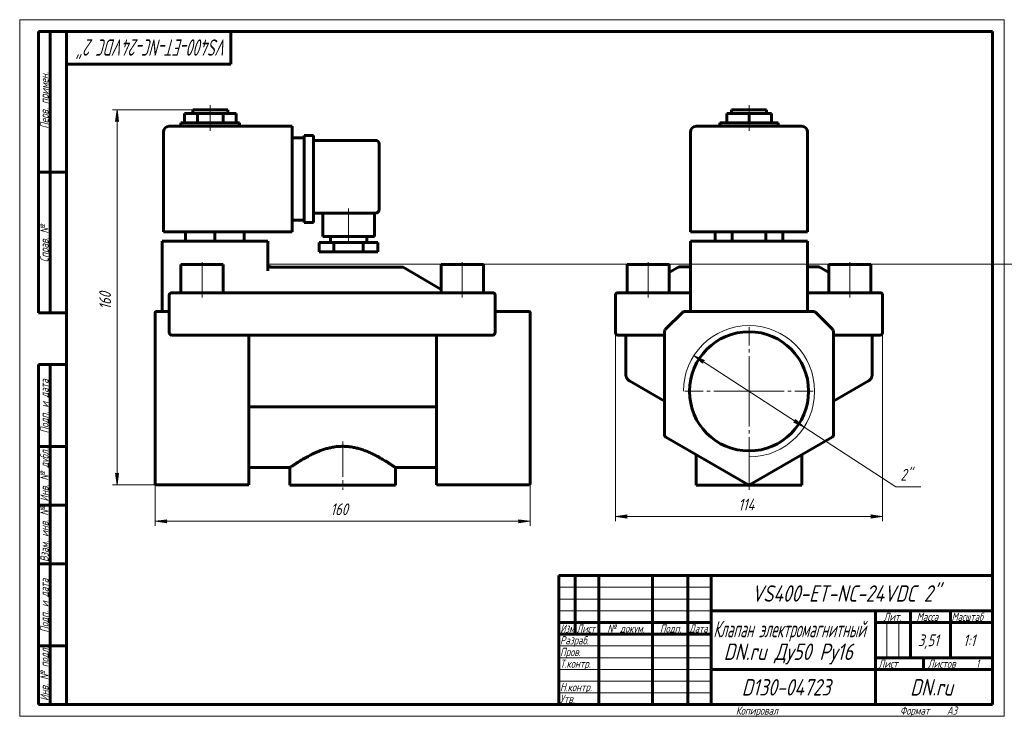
# Model space of a CAD drawing. Header units: millimetres. Extents: x 0 to 420, y 0 to 297.
import ezdxf

# ---------------------------------------------------------------- set-up
doc = ezdxf.new("R2010")
doc.units = ezdxf.units.MM
for name, pattern in [('K5LT_AXLED', [19.5, 15, -1.5, 1.5, -1.5]), ('K5LT_BASIC', [0]), ('K5LT_THIN', [0])]:
    doc.linetypes.add(name, pattern=pattern)
doc.layers.add('Системный слой', color=7, linetype='Continuous')
doc.layers.add('Системный слой (1)', color=7, linetype='Continuous', true_color=0x6c6c6c)
doc.styles.add('KDIMTEXTSTYLE', font='GOST_AU.SHX', dxfattribs={"width": 0.96, "oblique": 15, "height": 5})
doc.styles.add('KTEXTSTYLE', font='GOST_AU.SHX', dxfattribs={"width": 0.96, "height": 5})
doc.dimstyles.new('KDIMSTYLE (1.00)', dxfattribs={"dimtxt": 5, "dimasz": 1, "dimexe": 2, "dimexo": 0, "dimgap": 1, "dimtad": 1, "dimtxsty": 'KDIMTEXTSTYLE', "dimsah": 1, "dimcen": 0, "dimdle": 1, "dimadec": 0, "dimazin": 0, "dimtfac": 0.667, "dimtmove": 0, "dimatfit": 3, "dimfxl": 1, "dimtvp": 1, "dimtolj": 1, "dimtzin": 0, "dimarcsym": 0})

# ---------------------------------------------------------------- blocks, each defined once
blk = doc.blocks.new('U0')
at = {"layer": 'Системный слой (1)', "color": 150, "linetype": 'K5LT_BASIC', "lineweight": 60, "true_color": 0x0080ff}
for p, q in [((286.1, 191.57), (281.37, 191.57)), ((340.83, 191.57), (336.1, 191.57))]:
    blk.add_line(p, q, dxfattribs=at)
blk = doc.blocks.new('D0')
at = {"layer": 'Системный слой (1)'}
for points in [[(254.1, 85.18), (259.1, 85.84), (258.6, 85.18), (259.1, 84.52)], [(363.1, 84.52), (368.1, 85.18), (363.1, 85.84), (363.6, 85.18)]]:
    blk.add_hatch(color=7, dxfattribs=at).paths.add_polyline_path(points)
at = {"layer": 'Системный слой (1)', "color": 7, "linetype": 'K5LT_THIN', "lineweight": 18}
for p, q in [((254.1, 171.57), (254.1, 83.18)), ((368.1, 171.57), (368.1, 83.18)), ((254.1, 85.18), (259.1, 85.84)), ((259.1, 84.52), (254.1, 85.18)), ((259.1, 85.84), (258.6, 85.18)), ((258.6, 85.18), (259.1, 84.52)), ((363.6, 85.18), (363.1, 85.84)), ((363.1, 85.84), (368.1, 85.18)), ((368.1, 85.18), (363.1, 84.52)), ((363.1, 84.52), (363.6, 85.18))]:
    blk.add_line(p, q, dxfattribs=at)
blk.add_wipeout([(306.55, 86.18), (306.55, 93.56), (315.29, 93.56), (315.29, 86.18)]).dxf.layer = 'Системный слой (1)'
blk.add_line((254.1, 85.18), (368.1, 85.18), dxfattribs=at)
at = {"layer": 'Системный слой (1)', "color": 7, "insert": (306.55, 92.77), "char_height": 5, "attachment_point": 1, "style": 'KTEXTSTYLE'}
blk.add_mtext('\\H5.0;\\W1.000;\\Q15;\\Q15;\\W0.965;114', dxfattribs=at)
blk = doc.blocks.new('KDIMARROW_01')
at = {"layer": 'Системный слой'}
blk.add_hatch(color=0, dxfattribs=at).paths.add_polyline_path([(0, 0), (-5, 0.66), (-4.5, 0), (-5, -0.66)])
at = {"layer": 'Системный слой', "color": 0, "linetype": 'K5LT_THIN', "lineweight": 18}
for p, q in [((-4.5, 0), (-5, 0.66)), ((-5, 0.66), (0, 0)), ((0, 0), (-5, -0.66)), ((-5, -0.66), (-4.5, 0))]:
    blk.add_line(p, q, dxfattribs=at)
at = {"layer": 'Системный слой (1)', "color": 0, "linetype": 'K5LT_THIN', "lineweight": 18}
blk.add_line((57.79, 138.57), (56.79, 138.57), dxfattribs=at)
blk = doc.blocks.new('D1')
at = {"layer": 'Системный слой (1)'}
for points in [[(292.18, 151.65), (287.62, 153.82), (291.46, 150.55), (291.4, 151.37)], [(334.58, 123.31), (330.75, 126.59), (330.81, 125.76), (330.03, 125.48)]]:
    blk.add_hatch(color=7, dxfattribs=at).paths.add_polyline_path(points)
at = {"layer": 'Системный слой (1)', "color": 7, "linetype": 'K5LT_THIN', "lineweight": 18}
for p, q in [((287.62, 153.82), (292.18, 151.65)), ((291.46, 150.55), (287.62, 153.82)), ((287.62, 153.82), (334.58, 123.31)), ((292.18, 151.65), (291.4, 151.37)), ((291.4, 151.37), (291.46, 150.55)), ((330.81, 125.76), (330.75, 126.59)), ((330.75, 126.59), (334.58, 123.31)), ((330.03, 125.48), (330.81, 125.76)), ((334.58, 123.31), (330.03, 125.48))]:
    blk.add_line(p, q, dxfattribs=at)
blk.add_wipeout([(375.67, 98.91), (375.67, 106.29), (382.11, 106.29), (382.11, 98.91)]).dxf.layer = 'Системный слой (1)'
for p, q in [((334.58, 123.31), (373.67, 97.91)), ((373.67, 97.91), (384.38, 97.91))]:
    blk.add_line(p, q, dxfattribs=at)
at = {"layer": 'Системный слой (1)', "color": 7, "insert": (375.67, 105.5), "char_height": 5, "attachment_point": 1, "style": 'KTEXTSTYLE'}
blk.add_mtext('\\H5.0;\\W1.000;\\Q15;\\Q15;\\W0.965;2"', dxfattribs=at)
blk = doc.blocks.new('U1')
at = {"layer": 'Системный слой (1)', "color": 30, "linetype": 'K5LT_AXLED', "lineweight": 18, "true_color": 0xff8000}
for q in [(311.1, 165.97), (283.7, 138.57), (338.5, 138.57), (311.1, 111.17)]:
    blk.add_line((311.1, 138.57), q, dxfattribs=at)
blk = doc.blocks.new('U2')
at = {"layer": 'Системный слой (1)', "color": 150, "linetype": 'K5LT_BASIC', "lineweight": 60, "true_color": 0x0080ff}
for p, q in [((105.79, 192.56), (105.79, 192.57)), ((105.79, 192.53), (105.79, 192.56)), ((105.8, 192.51), (105.79, 192.53)), ((105.8, 192.5), (105.8, 192.51)), ((105.8, 192.49), (105.8, 192.5)), ((105.8, 192.5), (105.8, 192.5)), ((105.8, 192.5), (105.8, 192.5)), ((105.9, 192.12), (105.8, 192.49)), ((105.8, 192.49), (105.8, 192.49)), ((105.8, 192.49), (105.8, 192.49)), ((105.8, 192.49), (105.8, 192.49)), ((105.8, 192.49), (105.8, 192.49)), ((106.19, 191.77), (105.9, 192.12)), ((106.58, 191.59), (106.19, 191.77))]:
    blk.add_line(p, q, dxfattribs=at)
blk = doc.blocks.new('U3')
at = {"layer": 'Системный слой (1)', "color": 150, "linetype": 'K5LT_BASIC', "lineweight": 60, "true_color": 0x0080ff}
for p, q in [((97.79, 106.07), (115.29, 106.07)), ((160.29, 106.07), (177.79, 106.07))]:
    blk.add_line(p, q, dxfattribs=at)
blk = doc.blocks.new('U4')
at = {"layer": 'Системный слой (1)', "color": 150, "linetype": 'K5LT_BASIC', "lineweight": 60, "true_color": 0x0080ff}
blk.add_line((105.79, 192.57), (105.79, 192.57), dxfattribs=at)
blk.add_line((105.79, 192.57), (105.79, 192.57), dxfattribs=at)
blk.add_line((105.79, 192.57), (105.79, 192.57), dxfattribs=at)
blk.add_line((105.79, 192.57), (105.79, 192.57), dxfattribs=at)
blk = doc.blocks.new('U5')
at = {"layer": 'Системный слой (1)', "color": 150, "linetype": 'K5LT_BASIC', "lineweight": 60, "true_color": 0x0080ff}
for p, q in [((106.61, 191.58), (106.52, 191.6)), ((106.7, 191.57), (106.61, 191.58)), ((106.79, 191.57), (106.7, 191.57))]:
    blk.add_line(p, q, dxfattribs=at)
blk = doc.blocks.new('U6')
at = {"layer": 'Системный слой (1)', "color": 150, "linetype": 'K5LT_BASIC', "lineweight": 60, "true_color": 0x0080ff}
for p, q in [((105.79, 192.56), (105.79, 192.57)), ((105.79, 192.55), (105.79, 192.56)), ((105.79, 192.54), (105.79, 192.55))]:
    blk.add_line(p, q, dxfattribs=at)
blk = doc.blocks.new('U7')
at = {"layer": 'Системный слой (1)', "color": 150, "linetype": 'K5LT_BASIC', "lineweight": 60, "true_color": 0x0080ff}
for p, q in [((105.79, 192.54), (105.79, 192.57)), ((105.81, 192.38), (105.8, 192.45)), ((105.83, 192.31), (105.81, 192.38)), ((105.85, 192.23), (105.83, 192.31)), ((106.45, 191.63), (106.45, 191.63))]:
    blk.add_line(p, q, dxfattribs=at)
blk = doc.blocks.new('U8')
at = {"layer": 'Системный слой (1)', "color": 150, "linetype": 'K5LT_BASIC', "lineweight": 60, "true_color": 0x0080ff}
for start, end in [(180.007, 181.5039), (254.165, 270)]:
    blk.add_arc((106.79, 192.57), 1, start, end, dxfattribs=at)
blk = doc.blocks.new('U9')
at = {"layer": 'Системный слой (1)', "color": 150, "linetype": 'K5LT_BASIC', "lineweight": 60, "true_color": 0x0080ff}
for p, q in [((105.79, 192.54), (105.79, 192.57)), ((106.45, 191.63), (106.45, 191.63))]:
    blk.add_line(p, q, dxfattribs=at)
blk = doc.blocks.new('U10')
at = {"layer": 'Системный слой (1)', "color": 150, "linetype": 'K5LT_BASIC', "lineweight": 60, "true_color": 0x0080ff}
for p, q in [((105.79, 192.56), (105.79, 192.56)), ((105.79, 192.56), (105.79, 192.56)), ((105.79, 192.54), (105.79, 192.56)), ((105.79, 192.56), (105.79, 192.56)), ((105.79, 192.56), (105.79, 192.56)), ((105.79, 192.56), (105.79, 192.56)), ((105.79, 192.56), (105.79, 192.56)), ((105.79, 192.56), (105.79, 192.56)), ((105.79, 192.56), (105.79, 192.56)), ((105.79, 192.52), (105.79, 192.54)), ((105.8, 192.5), (105.79, 192.52))]:
    blk.add_line(p, q, dxfattribs=at)
blk = doc.blocks.new('U11')
at = {"layer": 'Системный слой (1)', "color": 150, "linetype": 'K5LT_BASIC', "lineweight": 60, "true_color": 0x0080ff}
for start, end in [(180, 180.0532), (180.0532, 181.4772), (188.9724, 195.45), (195.45, 209.5812), (214.6709, 250.0711), (250.0711, 257.5124), (269.9764, 270)]:
    blk.add_arc((106.79, 192.57), 1, start, end, dxfattribs=at)
blk = doc.blocks.new('U12')
at = {"layer": 'Системный слой (1)', "color": 150, "linetype": 'K5LT_BASIC', "lineweight": 60, "true_color": 0x0080ff}
for p, q in [((106.79, 191.57), (106.82, 191.57)), ((106.82, 191.57), (106.82, 191.57)), ((106.82, 191.57), (107.28, 191.57))]:
    blk.add_line(p, q, dxfattribs=at)
blk = doc.blocks.new('U13')
at = {"layer": 'Системный слой (1)', "color": 150, "linetype": 'K5LT_BASIC', "lineweight": 60, "true_color": 0x0080ff}
for p, q in [((105.79, 192.55), (105.79, 192.57)), ((105.79, 192.53), (105.79, 192.55)), ((105.79, 192.52), (105.79, 192.53)), ((106.79, 191.57), (106.79, 191.57))]:
    blk.add_line(p, q, dxfattribs=at)
blk = doc.blocks.new('U14')
at = {"layer": 'Системный слой (1)', "color": 150, "linetype": 'K5LT_BASIC', "lineweight": 60, "true_color": 0x0080ff}
for p, q in [((106.79, 191.57), (106.8, 191.57)), ((106.8, 191.57), (106.89, 191.56)), ((106.89, 191.56), (106.97, 191.53)), ((106.97, 191.53), (107.04, 191.5))]:
    blk.add_line(p, q, dxfattribs=at)
blk = doc.blocks.new('U15')
at = {"layer": 'Системный слой (1)', "color": 150, "linetype": 'K5LT_BASIC', "lineweight": 60, "true_color": 0x0080ff}
for p, q in [((106.82, 191.57), (106.97, 191.57)), ((107.13, 191.57), (107.28, 191.57))]:
    blk.add_line(p, q, dxfattribs=at)
blk = doc.blocks.new('U16')
at = {"layer": 'Системный слой (1)', "color": 150, "linetype": 'K5LT_BASIC', "lineweight": 60, "true_color": 0x0080ff}
for p, q in [((106.82, 191.57), (106.97, 191.57)), ((107.13, 191.57), (107.28, 191.57))]:
    blk.add_line(p, q, dxfattribs=at)
blk = doc.blocks.new('D2')
at = {"layer": 'Системный слой (1)'}
for points in [[(62.29, 83.18), (62.79, 83.84), (57.79, 83.18), (62.79, 82.52)], [(212.79, 82.52), (217.79, 83.18), (212.79, 83.84), (213.29, 83.18)]]:
    blk.add_hatch(color=7, dxfattribs=at).paths.add_polyline_path(points)
at = {"layer": 'Системный слой (1)', "color": 7, "linetype": 'K5LT_THIN', "lineweight": 18}
for p, q in [((57.79, 124.34), (57.79, 81.18)), ((217.79, 116.78), (217.79, 81.18)), ((57.79, 83.18), (62.79, 83.84)), ((62.79, 82.52), (57.79, 83.18)), ((62.79, 83.84), (62.29, 83.18)), ((62.29, 83.18), (62.79, 82.52)), ((213.29, 83.18), (212.79, 83.84)), ((212.79, 83.84), (217.79, 83.18)), ((217.79, 83.18), (212.79, 82.52)), ((212.79, 82.52), (213.29, 83.18))]:
    blk.add_line(p, q, dxfattribs=at)
blk.add_wipeout([(132.58, 84.18), (132.58, 91.56), (142.59, 91.56), (142.59, 84.18)]).dxf.layer = 'Системный слой (1)'
blk.add_line((57.79, 83.18), (217.79, 83.18), dxfattribs=at)
at = {"layer": 'Системный слой (1)', "color": 7, "insert": (132.58, 90.77), "char_height": 5, "attachment_point": 1, "style": 'KTEXTSTYLE'}
blk.add_mtext('\\H5.0;\\W1.000;\\Q15;\\Q15;\\W0.965;160', dxfattribs=at)
blk = doc.blocks.new('D3')
at = {"layer": 'Системный слой (1)'}
for points in [[(42.19, 253.57), (41.53, 258.57), (40.87, 253.57), (41.53, 254.07)], [(41.53, 98.72), (42.19, 103.72), (41.53, 103.22), (40.87, 103.72)]]:
    blk.add_hatch(color=7, dxfattribs=at).paths.add_polyline_path(points)
at = {"layer": 'Системный слой (1)', "color": 7, "linetype": 'K5LT_THIN', "lineweight": 18}
for p, q in [((73.79, 258.57), (39.53, 258.57)), ((40.87, 253.57), (41.53, 258.57)), ((41.53, 258.57), (42.19, 253.57)), ((41.53, 254.07), (40.87, 253.57)), ((42.19, 253.57), (41.53, 254.07)), ((41.53, 98.72), (40.87, 103.72)), ((40.87, 103.72), (41.53, 103.22)), ((41.53, 103.22), (42.19, 103.72)), ((42.19, 103.72), (41.53, 98.72)), ((58.29, 98.72), (39.53, 98.72))]:
    blk.add_line(p, q, dxfattribs=at)
blk.add_wipeout([(40.53, 173.43), (33.15, 173.43), (33.15, 183.44), (40.53, 183.44)]).dxf.layer = 'Системный слой (1)'
blk.add_line((41.53, 258.57), (41.53, 98.72), dxfattribs=at)
at = {"layer": 'Системный слой (1)', "color": 7, "insert": (33.95, 173.43), "char_height": 5, "attachment_point": 1, "rotation": 90, "style": 'KTEXTSTYLE'}
blk.add_mtext('\\H5.0;\\W1.000;\\Q15;\\Q15;\\W0.965;160', dxfattribs=at)
blk = doc.blocks.new('U17')
at = {"color": 7, "linetype": 'K5LT_THIN', "lineweight": 18}
for p, q in [((0, 0), (0, 297)), ((0, 297), (420, 297)), ((420, 297), (420, 0)), ((230, 55), (295, 55)), ((230, 50), (295, 50)), ((230, 45), (295, 45)), ((369.96, 25), (369.96, 40)), ((374.98, 25), (374.98, 40)), ((230, 30), (295, 30)), ((230, 25), (295, 25)), ((230, 20), (295, 20)), ((230, 15), (295, 15)), ((230, 10), (295, 10)), ((420, 0), (0, 0))]:
    blk.add_line(p, q, dxfattribs=at)
at = {"color": 150, "linetype": 'K5LT_BASIC', "lineweight": 60, "true_color": 0x0080ff}
for p, q in [((8, 172), (8, 292)), ((20, 292), (8, 292)), ((13, 172), (13, 292)), ((20, 5), (20, 292)), ((20, 292), (415, 292)), ((90, 292), (90, 278)), ((415, 292), (415, 5)), ((90, 278), (20, 278)), ((20, 232), (8, 232)), ((20, 172), (8, 172)), ((8, 5), (8, 150)), ((20, 150), (8, 150)), ((13, 5), (13, 150)), ((20, 115), (8, 115)), ((20, 90), (8, 90)), ((20, 65), (8, 65)), ((230, 60), (415, 60)), ((230, 5), (230, 60)), ((237, 35), (237, 60)), ((247, 5), (247, 60)), ((270, 5), (270, 60)), ((285, 5), (285, 60)), ((295, 5), (295, 60)), ((295, 45), (415, 45)), ((365, 5), (365, 45)), ((380, 25), (380, 45)), ((397, 25), (397, 45)), ((230, 40), (295, 40)), ((365, 40), (380, 40)), ((380, 40), (415, 40)), ((230, 35), (295, 35)), ((20, 30), (8, 30)), ((365, 25), (415, 25)), ((385.57, 20), (385.57, 25)), ((295, 20), (365, 20)), ((365, 20), (415, 20)), ((20, 5), (8, 5)), ((415, 5), (20, 5))]:
    blk.add_line(p, q, dxfattribs=at)
at = {"color": 7, "attachment_point": 1, "style": 'KTEXTSTYLE'}
for s, insert, char_height, rotation in [('\\H5.0;\\W1.000;\\Q15;\\Q15;\\W0.754;\\H7.00;VS400-ET-NC-24VDC 2"', (88.72, 281.64), 7, 180), ('\\H5.0;\\W1.000;\\Q15;\\Q15;\\W0.965;\\H3.50;Перв. примен.', (8.82, 250.52), 3.5, 90), ('\\H5.0;\\W1.000;\\Q15;\\Q15;\\W0.965;\\H3.50;Справ. №', (8.82, 193.63), 3.5, 90), ('\\H5.0;\\W1.000;\\Q15;\\Q15;\\W0.965;\\H3.50;Подп. и дата', (8.82, 120.66), 3.5, 90), ('\\H5.0;\\W1.000;\\Q15;\\Q15;\\W0.965;\\H3.50;Инв. № дубл.', (8.82, 91.57), 3.5, 90), ('\\H5.0;\\W1.000;\\Q15;\\Q15;\\W0.965;\\H3.50;Взам. инв. №', (8.82, 65.8), 3.5, 90), ('\\H5.0;\\W1.000;\\Q15;\\Q15;\\W0.965;\\H3.50;Подп. и дата', (8.82, 35.66), 3.5, 90), ('\\H5.0;\\W1.000;\\Q15;\\Q15;\\W0.965;\\H3.50;Инв. № подл.', (8.82, 6.57), 3.5, 90)]:
    blk.add_mtext(s, dxfattribs=dict(at, insert=insert, char_height=char_height, rotation=rotation))
for s, insert, char_height in [('\\H5.0;\\W1.000;\\Q15;\\Q15;\\W0.965;\\H7.00;VS400-ET-NC-24VDC 2"', (312.24, 55.86), 7), ('\\H5.0;\\W1.000;\\Q15;\\Q15;\\W0.965;\\H3.50;Лит.', (368.47, 44.18), 3.5), ('\\H5.0;\\W1.000;\\Q15;\\Q15;\\W0.965;\\H3.50;Масса', (382.58, 44.18), 3.5), ('\\H5.0;\\W1.000;\\Q15;\\Q15;\\W0.930;\\H3.50;Масштаб', (397.52, 44.18), 3.5), ('\\H5.0;\\W1.000;\\Q15;\\Q15;\\W0.784;\\H3.50;Изм.', (230.62, 39.18), 3.5), ('\\H5.0;\\W1.000;\\Q15;\\Q15;\\W0.799;\\H3.50;Лист', (237.61, 39.18), 3.5), ('\\H5.0;\\W1.000;\\Q15;\\Q15;\\W0.965;\\H3.50;№ докум.', (250.63, 39.18), 3.5), ('\\H5.0;\\W1.000;\\Q15;\\Q15;\\W0.965;\\H3.50;Подп.', (273.1, 39.18), 3.5), ('\\H5.0;\\W1.000;\\Q15;\\Q15;\\W0.799;\\H3.50;Дата', (285.61, 39.18), 3.5), ('\\H5.0;\\W1.000;\\Q15;\\Q15;\\W0.672;\\H7.00;Клапан электромагнитный', (295.88, 40.69), 7), ('\\H5.0;\\W1.000;\\Q15;\\Q15;\\W0.965;\\H3.50;Разраб.', (230.5, 34.18), 3.5), ('\\H5.0;\\W1.000;\\Q15;\\Q15;\\W0.965;3,51', (383.16, 34.9), 5), ('\\H5.0;\\W1.000;\\Q15;\\Q15;\\W0.965;{\\c16711680;1:1}', (402.44, 34.9), 5), ('\\H5.0;\\W1.000;\\Q15;\\Q15;\\W0.965;\\H7.00;DN.ru Ду50 Ру16', (300.3, 31.02), 7), ('\\H5.0;\\W1.000;\\Q15;\\Q15;\\W0.965;\\H3.50;Пров.', (230.5, 29.18), 3.5), ('\\H5.0;\\W1.000;\\Q15;\\Q15;\\W0.965;\\H3.50;Т.контр.', (230.5, 24.18), 3.5), ('\\H5.0;\\W1.000;\\Q15;\\Q15;\\W0.965;\\H3.50;Лист', (366.32, 24.18), 3.5), ('\\H5.0;\\W1.000;\\Q15;\\Q15;\\W0.965;\\H3.50;Листов', (387.36, 24.18), 3.5), ('\\H5.0;\\W1.000;\\Q15;\\Q15;\\W0.965;\\H3.50;1', (407.91, 24.18), 3.5), ('\\H5.0;\\W1.000;\\Q15;\\Q15;\\W0.965;\\H3.50;Н.контр.', (230.5, 14.18), 3.5), ('\\H5.0;\\W1.000;\\Q15;\\Q15;\\W0.965;\\H7.00;D130-04723', (307.98, 15.86), 7), ('\\H5.0;\\W1.000;\\Q15;\\Q15;\\W0.965;\\H7.00;DN.ru', (379.84, 15.86), 7), ('\\H5.0;\\W1.000;\\Q15;\\Q15;\\W0.965;\\H3.50;Утв.', (230.5, 9.18), 3.5), ('\\H5.0;\\W1.000;\\Q15;\\Q15;\\W0.965;\\H3.50;Копировал', (305.5, 4.18), 3.5), ('\\H5.0;\\W1.000;\\Q15;\\Q15;\\W0.965;\\H3.50;Формат', (375.5, 4.18), 3.5), ('\\H5.0;\\W1.000;\\Q15;\\Q15;\\W0.965;\\H3.50;A3', (395.5, 4.18), 3.5)]:
    blk.add_mtext(s, dxfattribs=dict(at, insert=insert, char_height=char_height))

msp = doc.modelspace()

# ---------------------------------------------------------------- linework, layer by layer
at = {"layer": 'Системный слой (1)', "color": 30, "linetype": 'K5LT_AXLED', "lineweight": 18, "true_color": 0xff8000}
for p, q in [((81.294, 255.065), (81.294, 260.565)), ((311.103, 255.065), (311.103, 260.565)), ((81.294, 249.565), (81.294, 255.065)), ((311.103, 249.565), (311.103, 255.065)), ((140.294, 216.565), (140.294, 200.065)), ((77.794, 178.565), (77.794, 194.565)), ((188.794, 178.565), (188.794, 194.565)), ((268.103, 178.565), (268.103, 194.565)), ((354.103, 178.565), (354.103, 194.565))]:
    msp.add_line(p, q, dxfattribs=at)
at = {"layer": 'Системный слой (1)', "color": 150, "linetype": 'K5LT_BASIC', "lineweight": 60, "true_color": 0x0080ff}
for p, q in [((70.294, 253.065), (70.294, 257.065)), ((70.294, 257.065), (75.794, 257.065)), ((73.794, 257.065), (73.794, 258.565)), ((73.794, 258.565), (88.794, 258.565)), ((75.794, 253.065), (75.794, 257.065)), ((75.794, 257.065), (86.794, 257.065)), ((86.794, 253.065), (86.794, 257.065)), ((86.794, 257.065), (92.294, 257.065)), ((88.794, 257.065), (88.794, 258.565)), ((92.294, 253.065), (92.294, 257.065)), ((301.576, 253.065), (301.576, 257.065)), ((301.576, 257.065), (311.103, 257.065)), ((303.603, 257.065), (303.603, 258.565)), ((303.603, 258.565), (318.603, 258.565)), ((311.103, 253.065), (311.103, 257.065)), ((311.103, 257.065), (320.629, 257.065)), ((318.603, 257.065), (318.603, 258.565)), ((320.629, 253.065), (320.629, 257.065)), ((68.794, 251.565), (68.794, 253.065)), ((68.794, 253.065), (93.794, 253.065)), ((93.794, 251.565), (93.794, 253.065)), ((298.603, 251.565), (298.603, 253.065)), ((298.603, 253.065), (323.603, 253.065)), ((323.603, 251.565), (323.603, 253.065)), ((61.294, 206.565), (61.294, 249.065)), ((116.294, 251.565), (63.794, 251.565)), ((116.294, 251.565), (116.294, 249.065)), ((116.294, 206.565), (116.294, 249.065)), ((286.103, 206.565), (286.103, 249.065)), ((333.603, 251.565), (288.603, 251.565)), ((336.103, 206.565), (336.103, 249.065)), ((116.294, 246.565), (121.294, 246.565)), ((121.294, 247.565), (125.294, 247.565)), ((121.294, 245.065), (121.294, 247.565)), ((121.294, 245.065), (121.294, 213.065)), ((125.294, 247.565), (125.294, 245.065)), ((125.294, 245.565), (151.794, 245.565)), ((125.294, 245.065), (125.294, 213.065)), ((153.294, 244.065), (153.294, 216.065)), ((125.294, 214.565), (151.794, 214.565)), ((129.294, 214.565), (129.294, 204.565)), ((151.294, 214.565), (151.294, 204.565)), ((116.294, 211.565), (121.294, 211.565)), ((121.294, 210.565), (121.294, 213.065)), ((121.294, 210.565), (125.294, 210.565)), ((125.294, 213.065), (125.294, 210.565)), ((63.794, 206.565), (61.294, 206.565)), ((63.794, 206.565), (116.294, 206.565)), ((70.794, 206.565), (70.794, 202.565)), ((83.294, 206.565), (83.294, 202.565)), ((95.794, 206.565), (95.794, 202.565)), ((288.603, 206.565), (286.103, 206.565)), ((288.603, 206.565), (333.603, 206.565)), ((296.669, 206.565), (296.669, 202.565)), ((303.886, 206.565), (303.886, 202.565)), ((318.32, 206.565), (318.32, 202.565)), ((325.536, 206.565), (325.536, 202.565)), ((336.103, 206.565), (333.603, 206.565)), ((60.794, 202.565), (60.794, 172.565)), ((60.794, 202.565), (63.294, 202.565)), ((103.294, 202.565), (63.294, 202.565)), ((103.294, 202.565), (105.794, 202.565)), ((105.794, 202.565), (105.794, 189.97)), ((127.794, 202.065), (127.794, 198.065)), ((134.044, 202.065), (127.794, 202.065)), ((151.294, 204.565), (129.294, 204.565)), ((132.544, 204.565), (132.544, 202.065)), ((146.544, 202.065), (134.044, 202.065)), ((134.044, 202.065), (134.044, 198.065)), ((152.794, 202.065), (146.544, 202.065)), ((146.544, 202.065), (146.544, 198.065)), ((148.044, 204.565), (148.044, 202.065)), ((152.794, 202.065), (152.794, 198.065)), ((286.103, 202.565), (286.103, 172.565)), ((286.103, 202.565), (288.603, 202.565)), ((333.603, 202.565), (288.603, 202.565)), ((333.603, 202.565), (336.103, 202.565)), ((336.103, 202.565), (336.103, 172.565)), ((134.044, 198.065), (127.794, 198.065)), ((146.544, 198.065), (134.044, 198.065)), ((152.794, 198.065), (146.544, 198.065)), ((68.794, 192.565), (86.794, 192.565)), ((68.794, 180.565), (68.794, 192.565)), ((86.794, 180.565), (86.794, 192.565)), ((105.794, 192.565), (105.794, 192.565)), ((105.794, 192.557), (105.794, 192.565)), ((105.794, 192.565), (105.794, 192.565)), ((105.794, 192.565), (105.794, 192.565)), ((105.794, 192.557), (105.794, 192.565)), ((105.794, 192.548), (105.794, 192.565)), ((105.794, 192.565), (105.794, 192.565)), ((105.794, 192.539), (105.794, 192.565)), ((105.794, 192.564), (105.794, 192.548)), ((106.823, 191.565), (106.794, 191.565)), ((106.794, 191.565), (106.805, 191.565)), ((106.812, 191.565), (106.823, 191.565)), ((106.812, 191.565), (106.823, 191.565)), ((106.823, 191.565), (106.821, 191.565)), ((107.277, 191.565), (107.41, 191.565)), ((107.37, 191.565), (107.41, 191.565)), ((107.656, 191.565), (107.41, 191.565)), ((163.026, 191.565), (107.656, 191.565)), ((163.526, 191.431), (179.794, 182.039)), ((179.794, 180.565), (179.794, 192.565)), ((179.794, 192.565), (197.794, 192.565)), ((197.794, 180.565), (197.794, 192.565)), ((259.103, 180.565), (259.103, 192.565)), ((259.103, 192.565), (277.103, 192.565)), ((277.103, 180.565), (277.103, 192.565)), ((280.871, 191.431), (277.103, 189.256)), ((341.335, 191.431), (345.103, 189.256)), ((345.103, 180.565), (345.103, 192.565)), ((345.103, 192.565), (363.103, 192.565)), ((363.103, 180.565), (363.103, 192.565)), ((286.098, 187.067), (286.098, 187.067)), ((336.108, 187.067), (336.108, 187.067)), ((63.794, 179.565), (63.794, 163.565)), ((64.794, 180.565), (66.794, 180.565)), ((199.794, 180.565), (66.794, 180.565)), ((199.794, 180.565), (201.794, 180.565)), ((202.794, 163.565), (202.794, 179.565)), ((254.103, 179.565), (254.103, 163.565)), ((255.103, 180.565), (257.103, 180.565)), ((257.103, 180.565), (286.103, 180.565)), ((336.103, 180.565), (365.103, 180.565)), ((365.103, 180.565), (367.103, 180.565)), ((368.103, 179.565), (368.103, 163.565)), ((63.794, 172.565), (58.294, 172.565)), ((202.794, 172.565), (217.294, 172.565)), ((282.81, 172.272), (275.396, 164.858)), ((338.689, 172.565), (283.517, 172.565)), ((346.81, 164.858), (339.396, 172.272)), ((57.794, 171.919), (57.794, 172.065)), ((57.794, 164.505), (57.794, 171.919)), ((217.794, 172.065), (217.794, 171.919)), ((217.794, 164.505), (217.794, 171.919)), ((57.794, 164.151), (57.794, 164.505)), ((57.794, 119.927), (57.794, 164.151)), ((217.794, 164.505), (217.794, 164.151)), ((217.794, 119.927), (217.794, 164.151)), ((275.103, 164.151), (275.103, 119.927)), ((347.103, 119.927), (347.103, 164.151)), ((66.794, 162.565), (64.794, 162.565)), ((66.794, 162.565), (199.794, 162.565)), ((97.794, 119.927), (97.794, 162.565)), ((177.794, 119.927), (177.794, 162.565)), ((201.794, 162.565), (199.794, 162.565)), ((257.103, 162.565), (255.103, 162.565)), ((257.103, 162.565), (275.103, 162.565)), ((258.603, 162.565), (258.603, 145.608)), ((347.103, 162.565), (365.103, 162.565)), ((363.603, 162.565), (363.603, 145.608)), ((367.103, 162.565), (365.103, 162.565)), ((260.103, 143.01), (260.065, 143.032)), ((260.103, 143.01), (275.103, 134.35)), ((275.103, 134.35), (260.103, 143.01)), ((362.103, 143.01), (347.103, 134.35)), ((362.103, 143.01), (347.103, 134.35)), ((362.103, 143.01), (362.14, 143.032)), ((98.663, 131.934), (176.924, 131.934)), ((57.794, 119.494), (57.794, 119.927)), ((57.794, 99.287), (57.794, 119.494)), ((97.794, 119.927), (97.794, 119.061)), ((97.794, 98.854), (97.794, 119.061)), ((177.794, 119.061), (177.794, 119.927)), ((177.794, 98.854), (177.794, 119.061)), ((217.794, 119.927), (217.794, 119.494)), ((217.794, 99.287), (217.794, 119.494)), ((275.603, 119.061), (310.603, 98.854)), ((311.603, 98.854), (346.603, 119.061)), ((288.603, 111.556), (288.603, 98.565)), ((333.603, 111.556), (333.603, 98.565)), ((115.294, 106.065), (115.294, 98.565)), ((160.294, 106.065), (160.294, 98.565)), ((57.794, 99.22), (57.794, 99.287)), ((58.294, 98.72), (97.794, 98.72)), ((97.794, 98.854), (97.794, 98.72)), ((160.294, 98.565), (115.294, 98.565)), ((177.794, 98.72), (177.794, 98.854)), ((177.794, 98.72), (217.294, 98.72)), ((217.794, 99.287), (217.794, 99.22)), ((333.603, 98.565), (288.603, 98.565))]:
    msp.add_line(p, q, dxfattribs=at)
msp.add_circle((311.103, 138.565), 25.4, dxfattribs=at)
for centre, radius, start, end in [((63.794, 249.065), 2.5, 90, 180), ((288.603, 249.065), 2.5, 90, 180), ((333.603, 249.065), 2.5, 0, 90), ((151.794, 244.065), 1.5, 0, 90), ((151.794, 216.065), 1.5, 270, 0), ((106.794, 192.565), 1, 180.00701, 270), ((163.026, 190.565), 1, 60, 90), ((281.371, 190.565), 1, 90, 120), ((340.835, 190.565), 1, 60, 90), ((64.794, 179.565), 1, 90, 180), ((201.794, 179.565), 1, 0, 90), ((255.103, 179.565), 1, 90, 180), ((367.103, 179.565), 1, 0, 90), ((58.294, 172.065), 0.5, 90, 180), ((217.294, 172.065), 0.5, 0, 90), ((283.517, 171.565), 1, 90, 135), ((338.689, 171.565), 1, 45, 90), ((276.103, 164.151), 1, 135, 180), ((346.103, 164.151), 1, 0, 45), ((64.794, 163.565), 1, 180, 270), ((201.794, 163.565), 1, 270, 0), ((255.103, 163.565), 1, 180, 270), ((367.103, 163.565), 1, 270, 0), ((276.103, 119.927), 1, 180, 240), ((346.103, 119.927), 1, 300, 0), ((58.294, 99.22), 0.5, 180, 270), ((217.294, 99.22), 0.5, 270, 0), ((311.103, 99.72), 1, 240, 300)]:
    msp.add_arc(centre, radius, start, end, dxfattribs=at)
at = {"layer": 'Системный слой (1)', "color": 7, "linetype": 'K5LT_THIN', "lineweight": 18}
msp.add_arc((311.103, 138.565), 28, 270, 180, dxfattribs=at)
at = {"layer": 'Системный слой (1)', "color": 150, "linetype": 'K5LT_BASIC', "lineweight": 60, "true_color": 0x0080ff}
for points, knots in [([(105.794, 192.565), (105.794, 192.565), (105.794, 192.565), (105.794, 192.565), (105.794, 192.565), (105.794, 192.565), (105.794, 192.565), (105.794, 192.565), (105.794, 192.565), (105.794, 192.565), (105.794, 192.565), (105.794, 192.565), (105.794, 192.565), (105.794, 192.565), (105.794, 192.565), (105.794, 192.565), (105.794, 192.565), (105.794, 192.565), (105.794, 192.565), (105.794, 192.565), (105.794, 192.565), (105.794, 192.565), (105.794, 192.565), (105.794, 192.565), (105.794, 192.565), (105.794, 192.565), (105.794, 192.565), (105.794, 192.565), (105.794, 192.565), (105.794, 192.565), (105.794, 192.565), (105.794, 192.565), (105.794, 192.565), (105.794, 192.565), (105.794, 192.565), (105.794, 192.565), (105.794, 192.565), (105.794, 192.565), (105.794, 192.565), (105.794, 192.565), (105.794, 192.565), (105.794, 192.564), (105.794, 192.564), (105.794, 192.564), (105.794, 192.564), (105.794, 192.564), (105.794, 192.564), (105.794, 192.564), (105.794, 192.564), (105.794, 192.563), (105.794, 192.562), (105.794, 192.558), (105.794, 192.554), (105.794, 192.543), (105.794, 192.535), (105.795, 192.511), (105.796, 192.495), (105.8, 192.453), (105.803, 192.43), (105.812, 192.373), (105.824, 192.32), (105.829, 192.302)], [0, 0, 0, 0, 0.0787743, 0.0787743, 0.1575486, 0.1575486, 0.1941716, 0.1941716, 0.2184367, 0.2184367, 0.2233085, 0.2233085, 0.2281803, 0.2281803, 0.2296471, 0.2296471, 0.2345664, 0.2345664, 0.2442696, 0.2442696, 0.2466886, 0.2466886, 0.2658785, 0.2658785, 0.2700665, 0.2700665, 0.311624, 0.311624, 0.3878082, 0.3878082, 0.4430292, 0.4430292, 0.5536599, 0.5536599, 0.6637101, 0.6637101, 0.8843911, 0.8843911, 1.1050721, 1.1050721, 1.5464341, 1.5464341, 1.9898273, 1.9898273, 2.8766138, 2.8766138, 3.2688545, 3.2688545, 4.6501868, 4.6501868, 8.1973327, 8.1973327, 15.2916245, 15.2916245, 21.9726796, 21.9726796, 27.2700174, 27.2700174, 32.0056161, 32.0056161, 37.6043534, 37.6043534, 37.6043534, 37.6043534]), ([(105.794, 192.565), (105.794, 192.565), (105.794, 192.565), (105.794, 192.565), (105.794, 192.565), (105.794, 192.565), (105.794, 192.565), (105.794, 192.565), (105.794, 192.565), (105.794, 192.565), (105.794, 192.565), (105.794, 192.565), (105.794, 192.565), (105.794, 192.565), (105.794, 192.565), (105.794, 192.565), (105.794, 192.565), (105.794, 192.565), (105.794, 192.565), (105.794, 192.565), (105.794, 192.565), (105.794, 192.565), (105.794, 192.565), (105.794, 192.565), (105.794, 192.565), (105.794, 192.565), (105.794, 192.565), (105.794, 192.565), (105.794, 192.565), (105.794, 192.565), (105.794, 192.565), (105.794, 192.565), (105.794, 192.565), (105.794, 192.565), (105.794, 192.565), (105.794, 192.565), (105.794, 192.565), (105.794, 192.565), (105.794, 192.565), (105.794, 192.565), (105.794, 192.565), (105.794, 192.564), (105.794, 192.564), (105.794, 192.564), (105.794, 192.564), (105.794, 192.564), (105.794, 192.564), (105.794, 192.564), (105.794, 192.564), (105.794, 192.563), (105.794, 192.562), (105.794, 192.558), (105.794, 192.554), (105.794, 192.543), (105.794, 192.535), (105.795, 192.511), (105.796, 192.495), (105.8, 192.453), (105.803, 192.43), (105.812, 192.373), (105.824, 192.32), (105.829, 192.302)], [0, 0, 0, 0, 0.0787743, 0.0787743, 0.1575487, 0.1575487, 0.1941717, 0.1941717, 0.2184368, 0.2184368, 0.2233086, 0.2233086, 0.2281804, 0.2281804, 0.2296471, 0.2296471, 0.2345664, 0.2345664, 0.2442696, 0.2442696, 0.2466886, 0.2466886, 0.2658785, 0.2658785, 0.2700665, 0.2700665, 0.311624, 0.311624, 0.3878082, 0.3878082, 0.4430292, 0.4430292, 0.5536599, 0.5536599, 0.6637102, 0.6637102, 0.8843912, 0.8843912, 1.1050722, 1.1050722, 1.5464342, 1.5464342, 1.9898275, 1.9898275, 2.8766141, 2.8766141, 3.2688548, 3.2688548, 4.6501872, 4.6501872, 8.1973334, 8.1973334, 15.2916259, 15.2916259, 21.9727543, 21.9727543, 27.2700008, 27.2700008, 32.0055795, 32.0055795, 37.6043619, 37.6043619, 37.6043619, 37.6043619]), ([(286.098, 187.067), (286.098, 187.067), (286.098, 187.067), (286.098, 187.068), (286.098, 187.068), (286.099, 187.071), (286.099, 187.074), (286.1, 187.079), (286.1, 187.083), (286.101, 187.091), (286.102, 187.096), (286.103, 187.107), (286.103, 187.113), (286.103, 187.12)], [0, 0, 0, 0, 0.0159549, 0.0159549, 0.6, 0.6, 1.2, 1.2, 1.8, 1.8, 2.4, 2.4, 3, 3, 3, 3]), ([(336.108, 187.067), (336.108, 187.067), (336.108, 187.067), (336.108, 187.068), (336.108, 187.068), (336.107, 187.071), (336.106, 187.074), (336.106, 187.079), (336.105, 187.083), (336.104, 187.091), (336.104, 187.096), (336.103, 187.107), (336.103, 187.113), (336.103, 187.12)], [0, 0, 0, 0, 0.0159549, 0.0159549, 0.6, 0.6, 1.2, 1.2, 1.8, 1.8, 2.4, 2.4, 3, 3, 3, 3]), ([(260.103, 143.01), (260.1, 143.012), (260.097, 143.013), (260.088, 143.018), (260.082, 143.022), (260.064, 143.033), (260.052, 143.04), (260.016, 143.062), (259.992, 143.077), (259.922, 143.122), (259.877, 143.154), (259.742, 143.252), (259.656, 143.323), (259.475, 143.489), (259.382, 143.586), (259.209, 143.794), (259.13, 143.905), (258.986, 144.136), (258.921, 144.256), (258.81, 144.505), (258.762, 144.633), (258.686, 144.894), (258.657, 145.026), (258.629, 145.211), (258.622, 145.262), (258.613, 145.353), (258.61, 145.393), (258.606, 145.459), (258.605, 145.485), (258.604, 145.527), (258.604, 145.543), (258.603, 145.576), (258.603, 145.592), (258.603, 145.608)], [0.0151244, 0.0151244, 0.0151244, 0.0151244, 0.0756221, 0.0756221, 0.211742, 0.211742, 0.4839817, 0.4839817, 1.0133367, 1.0133367, 2.0720466, 2.0720466, 4.1894665, 4.1894665, 6.7568471, 6.7568471, 9.3490472, 9.3490472, 11.9517029, 11.9517029, 14.5496372, 14.5496372, 17.1299993, 17.1299993, 18.1151949, 18.1151949, 18.8817761, 18.8817761, 19.3711758, 19.3711758, 19.6836176, 19.6836176, 19.9935746, 19.9935746, 19.9935746, 19.9935746]), ([(362.103, 143.01), (362.105, 143.012), (362.108, 143.013), (362.117, 143.018), (362.123, 143.022), (362.142, 143.033), (362.154, 143.04), (362.19, 143.062), (362.213, 143.077), (362.283, 143.122), (362.329, 143.154), (362.463, 143.252), (362.549, 143.323), (362.73, 143.489), (362.823, 143.586), (362.996, 143.794), (363.076, 143.905), (363.22, 144.136), (363.284, 144.256), (363.396, 144.505), (363.443, 144.633), (363.519, 144.894), (363.549, 145.026), (363.577, 145.211), (363.583, 145.262), (363.592, 145.353), (363.595, 145.393), (363.599, 145.459), (363.6, 145.485), (363.602, 145.527), (363.602, 145.543), (363.603, 145.576), (363.603, 145.592), (363.603, 145.608)], [0.0151244, 0.0151244, 0.0151244, 0.0151244, 0.0756221, 0.0756221, 0.211742, 0.211742, 0.4839817, 0.4839817, 1.0133367, 1.0133367, 2.0720466, 2.0720466, 4.1894665, 4.1894665, 6.7568471, 6.7568471, 9.3490472, 9.3490472, 11.9517029, 11.9517029, 14.5496372, 14.5496372, 17.1299993, 17.1299993, 18.1151949, 18.1151949, 18.8817761, 18.8817761, 19.3711758, 19.3711758, 19.6836176, 19.6836176, 19.9935746, 19.9935746, 19.9935746, 19.9935746]), ([(98.663, 131.934), (98.64, 131.934), (98.591, 131.935), (98.528, 131.937), (98.468, 131.94), (98.398, 131.945), (98.294, 131.955), (98.167, 131.973), (98.041, 131.998), (97.942, 132.023), (97.864, 132.045), (97.819, 132.059), (97.794, 132.068)], [0, 0, 0, 0, 0.0808444, 0.1664358, 0.2111542, 0.2868141, 0.403175, 0.5647307, 0.7235366, 0.8398222, 0.9091057, 1, 1, 1, 1]), ([(176.924, 131.934), (176.947, 131.934), (176.997, 131.935), (177.059, 131.937), (177.119, 131.94), (177.189, 131.945), (177.293, 131.955), (177.42, 131.973), (177.547, 131.998), (177.645, 132.023), (177.723, 132.045), (177.768, 132.059), (177.794, 132.068)], [0, 0, 0, 0, 0.0808444, 0.1664358, 0.2111542, 0.2868141, 0.403175, 0.5647307, 0.7235366, 0.8398222, 0.9091057, 1, 1, 1, 1]), ([(160.294, 106.065), (160.293, 106.065), (160.278, 106.076), (160.197, 106.132), (160.039, 106.241), (159.813, 106.397), (159.517, 106.598), (159.154, 106.844), (158.759, 107.109), (158.348, 107.381), (157.933, 107.653), (157.475, 107.95), (156.969, 108.273), (156.414, 108.621), (155.729, 109.043), (154.898, 109.541), (153.904, 110.117), (152.922, 110.661), (151.981, 111.159), (151.108, 111.601), (150.214, 112.031), (149.304, 112.445), (148.372, 112.843), (147.426, 113.217), (146.471, 113.565), (145.526, 113.877), (144.594, 114.152), (143.684, 114.39), (142.791, 114.592), (141.821, 114.777), (140.758, 114.936), (139.594, 115.054), (138.604, 115.105), (137.833, 115.115), (136.982, 115.106), (135.876, 115.049), (134.58, 114.905), (133.482, 114.726), (132.568, 114.543), (131.738, 114.348), (130.908, 114.127), (130.069, 113.878), (129.222, 113.6), (128.246, 113.25), (127.153, 112.82), (125.954, 112.301), (124.86, 111.788), (123.876, 111.298), (122.903, 110.79), (121.877, 110.227), (120.82, 109.619), (119.92, 109.081), (119.163, 108.615), (118.537, 108.221), (117.967, 107.856), (117.455, 107.523), (117.002, 107.224), (116.608, 106.961), (116.268, 106.732), (115.981, 106.537), (115.745, 106.376), (115.54, 106.236), (115.384, 106.128), (115.307, 106.074), (115.294, 106.065), (115.294, 106.065)], [0, 0, 0, 0, 0.00643413, 0.01501279, 0.02359341, 0.03217595, 0.04082118, 0.04952872, 0.05830007, 0.06503435, 0.07187661, 0.07890537, 0.08601308, 0.09339533, 0.10097389, 0.1115793, 0.1223482, 0.13327885, 0.14146906, 0.14958331, 0.15752427, 0.16537051, 0.17310083, 0.18080963, 0.1882955, 0.19557976, 0.20247489, 0.2091822, 0.21553144, 0.22170933, 0.22974044, 0.23774015, 0.24571109, 0.2500014, 0.25349072, 0.26308431, 0.27262777, 0.28026168, 0.28612759, 0.29208738, 0.29820667, 0.30439229, 0.31088353, 0.31761414, 0.32726123, 0.33731521, 0.3477729, 0.35601411, 0.36430898, 0.37555433, 0.38686467, 0.39823789, 0.40668925, 0.41505544, 0.42324146, 0.4313321, 0.43917196, 0.44685583, 0.45431777, 0.46171329, 0.46893987, 0.4760627, 0.48533889, 0.49444997, 0.50000013, 0.50000013, 0.50000013, 0.50000013])]:
    msp.add_open_spline(points, degree=3, knots=knots, dxfattribs=at)

# ---------------------------------------------------------------- block references
at = {"layer": 'Системный слой (1)'}
for name in ['U2', 'U4', 'U6', 'U7', 'U8', 'U9', 'U10', 'U11', 'U13', 'U5', 'U12', 'U14', 'U15', 'U16', 'U0', 'U3']:
    msp.add_blockref(name, (0, 0), dxfattribs=at)

# ---------------------------------------------------------------- next in the draw order: dimensions: what is measured, and where the dimension line sits
at = {"layer": 'Системный слой (1)', "color": 7}
for base, p1, p2, text, picture, middle in [((254.103, 85.183), (368.103, 171.565), (254.103, 171.565), '\\H5.0;\\W0.965;\\Q15;\\H5.0;\\W0.965;\\Q15;\\Q15;114', 'D0', (311.103, 85.183)), ((57.794, 83.183), (217.794, 116.784), (57.794, 124.339), '\\H5.0;\\W0.965;\\Q15;\\H5.0;\\W0.965;\\Q15;\\Q15;160', 'D2', (137.794, 83.183))]:
    dim = msp.add_linear_dim(base=base, p1=p1, p2=p2, text=text, dimstyle='KDIMSTYLE (1.00)', override={"dimexo": 0, "dimblk1": 'KDIMARROW_01', "dimblk2": 'KDIMARROW_01', "dimse1": 0, "dimse2": 0, "dimclrt": 7, "dimtolj": 1}, dxfattribs=at)
    dim.commit()
    dim.dimension.update_dxf_attribs({"geometry": picture, "text_midpoint": middle, "dimtype": 160})

# ---------------------------------------------------------------- next in the draw order: linework, layer by layer
at = {"layer": 'Системный слой (1)', "color": 30, "linetype": 'K5LT_AXLED', "lineweight": 18, "true_color": 0xff8000}
msp.add_line((137.794, 117.113), (137.794, 96.565), dxfattribs=at)

# ---------------------------------------------------------------- next in the draw order: dimensions: what is measured, and where the dimension line sits
at = {"layer": 'Системный слой (1)', "color": 7}
dim = msp.add_linear_dim(base=(41.533, 258.565), p1=(58.294, 98.72), p2=(73.794, 258.565), angle=90, text='\\H5.0;\\W0.965;\\Q15;\\H5.0;\\W0.965;\\Q15;\\Q15;160', dimstyle='KDIMSTYLE (1.00)', override={"dimexo": 0, "dimblk1": 'KDIMARROW_01', "dimblk2": 'KDIMARROW_01', "dimse1": 0, "dimse2": 0, "dimclrt": 7, "dimtolj": 1}, dxfattribs=at)
dim.commit()
dim.dimension.update_dxf_attribs({"geometry": 'D3', "text_midpoint": (41.533, 178.643), "dimtype": 160})
dim = msp.add_diameter_dim_2p(p1=(287.624, 153.822), p2=(334.581, 123.309), text='\\H5.0;\\W0.965;\\Q15;\\H5.0;\\W0.965;\\Q15;\\Q15;2"', dimstyle='KDIMSTYLE (1.00)', override={"dimtih": 1, "dimtoh": 1, "dimblk1": 'KDIMARROW_01', "dimblk2": 'KDIMARROW_01', "dimclrt": 7, "dimtmove": 1, "dimatfit": 2, "dimtolj": 1}, dxfattribs=at)
dim.commit()
dim.dimension.update_dxf_attribs({"geometry": 'D1', "text_midpoint": (375.667, 97.911), "dimtype": 163})

# ---------------------------------------------------------------- next in the draw order: linework, layer by layer
at = {"layer": 'Системный слой (1)', "color": 30, "linetype": 'K5LT_AXLED', "lineweight": 18, "true_color": 0xff8000}
msp.add_line((311.103, 96.565), (311.103, 117.113), dxfattribs=at)

# ---------------------------------------------------------------- next in the draw order: block references
msp.add_blockref('U17', (0, 0))
at = {"layer": 'Системный слой (1)'}
msp.add_blockref('U1', (0, 0), dxfattribs=at)

doc.saveas('drawing.dxf')
